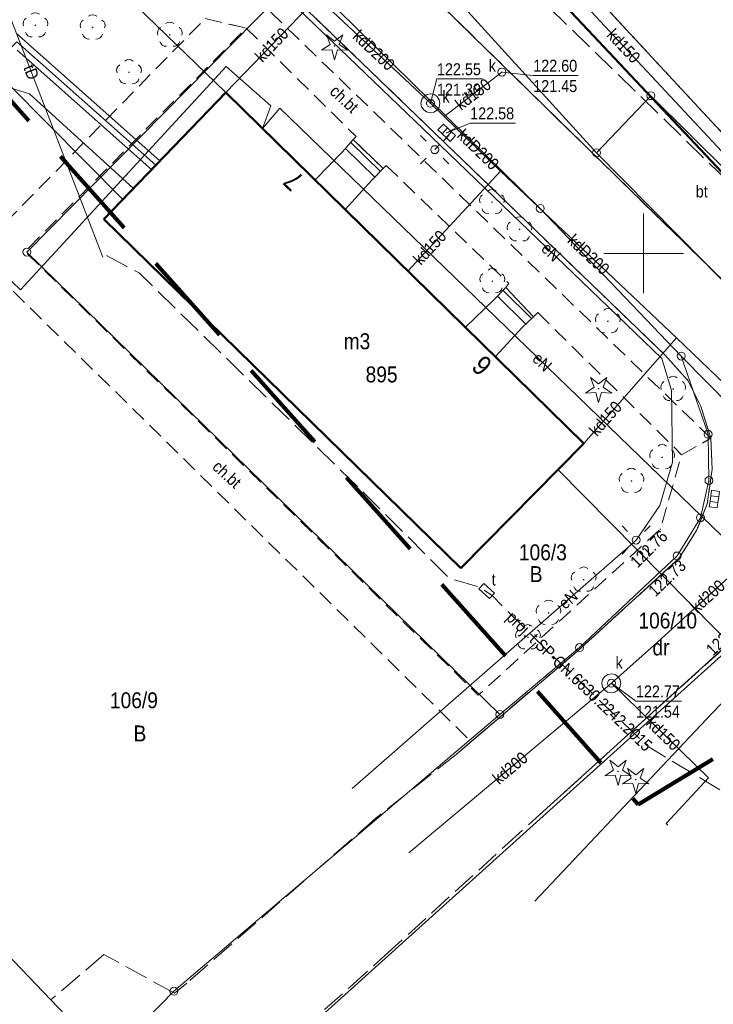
# Model space of a CAD drawing. Extents: x 0 to 6443539, y 0 to 5655063.
# Tile 5 of 64: x 6440811 to 6440854, y 5654853 to 5654915. Entities that reach past the tile are written whole.
import ezdxf
from ezdxf.enums import TextEntityAlignment as Align

# ---------------------------------------------------------------- set-up
doc = ezdxf.new("R2010")
doc.units = 0
doc.header["$MEASUREMENT"] = 0
for name, pattern in [('1.0_0.5', [1.5, 1, -0.5]), ('1.5_0.5', [2, 1.5, -0.5]), ('2', [0.9, 0.6, -0.3]), ('219-500', [0]), ('PRZER2-1', [3, 2, -1]), ('PRZER3-1', [4, 3, -1])]:
    doc.linetypes.add(name, pattern=pattern)
doc.layers.get('0').update_dxf_attribs({"color": 2, "linetype": 'CONTINUOUS', "lineweight": 5})
for name, color, linetype, lineweight in [('1ramki', 7, 'PRZER2-1', 18), ('z - MPZT', 121, 'PRZER3-1', 18), ('z -kartowanie', 1, 'CONTINUOUS', 5)]:
    doc.layers.add(name, color=color, linetype=linetype, lineweight=lineweight)
for name, color, linetype in [('202-punkt graniczny', 7, 'CONTINUOUS'), ('210-oznaczenie konturu użytku gruntowego', 7, 'CONTINUOUS'), ('211-numer działki ewidencyjnej', 7, 'CONTINUOUS'), ('218-kontur użytku gruntowego', 7, 'CONTINUOUS'), ('219-działka ewidencyjna', 7, 'CONTINUOUS'), ('238-Punkt adresowy budynku', 7, 'CONTINUOUS'), ('312-budynek ewidencyjny', 7, 'CONTINUOUS'), ('312-oznaczenie budynku ewidencyjnego', 7, 'CONTINUOUS'), ('312-oznaczenie budynku ewidencyjnego-Atr117', 7, 'CONTINUOUS'), ('352-schody', 7, 'CONTINUOUS'), ('chodnik', 7, 'CONTINUOUS'), ('chodnik-Atr17', 7, 'CONTINUOUS'), ('drzewo iglaste', 7, 'CONTINUOUS'), ('drzewo liściaste', 7, 'CONTINUOUS'), ('jezdnia', 7, 'CONTINUOUS'), ('komora podziemna', 7, 'CONTINUOUS'), ('kratka ściekowa', 7, 'CONTINUOUS'), ('krawężnik', 7, 'CONTINUOUS'), ('latarnia', 7, 'CONTINUOUS'), ('obszar utwardzony', 7, 'CONTINUOUS'), ('obszar utwardzony-Atr17', 7, 'CONTINUOUS'), ('obudowa ochronna przewodu', 7, 'CONTINUOUS'), ('pikieta sztuczna', 7, 'CONTINUOUS'), ('pikieta sztuczna-Atr2', 7, 'CONTINUOUS'), ('przewód ciepłowniczy', 7, 'CONTINUOUS'), ('przewód elektroenergetyczny podziemny', 7, 'CONTINUOUS'), ('przewód elektroenergetyczny podziemny-Atr1', 7, 'CONTINUOUS'), ('przewód gazowy', 7, 'CONTINUOUS'), ('przewód kanalizacyjny', 7, 'CONTINUOUS'), ('przewód kanalizacyjny-Atr1', 7, 'CONTINUOUS'), ('przewód telekomunikacyjny podziemny', 7, 'CONTINUOUS'), ('przewód telekomunikacyjny podziemny - ob. projektowany', 7, 'CONTINUOUS'), ('przewód telekomunikacyjny podziemny - ob. projektowany-Atr1', 7, 'CONTINUOUS'), ('przewód telekomunikacyjny podziemny-Atr1', 7, 'CONTINUOUS'), ('przewód wodociągowy', 7, 'CONTINUOUS'), ('rzedna', 7, 'CONTINUOUS'), ('rzedna-Atr2', 7, 'CONTINUOUS'), ('rzedna-Atr3', 7, 'CONTINUOUS'), ('szafa telekomunikacyjna lub kontener - ob. projektowany', 7, 'CONTINUOUS'), ('szafa telekomunikacyjna lub kontener - ob. projektowany-Atr17', 7, 'CONTINUOUS'), ('właz do komory lub kanału - okrągły', 7, 'CONTINUOUS'), ('właz do komory lub kanału - okrągły-Atr17', 7, 'CONTINUOUS'), ('Zakres', 7, 'CONTINUOUS')]:
    doc.layers.add(name, color=color, linetype=linetype)
doc.styles.add('MapaZas', font='geodezja.shx', dxfattribs={"width": 0.9})
doc.linetypes.add('NLZ', pattern='A,3,-1,[35,msgB.shx,S=0.008,R=0,X=-0.5,Y=0],3', length=7)

# ---------------------------------------------------------------- blocks, each defined once
blk = doc.blocks.new('202')
at = {"color": 0, "linetype": 'Continuous', "lineweight": 0}
blk.add_circle((0, 0), 0.25, dxfattribs=at)
blk = doc.blocks.new('US22')
at = {"color": 0, "linetype": 'Continuous', "lineweight": 13}
blk.add_circle((0, 0), 0.25, dxfattribs=at)
blk = doc.blocks.new('PW01')
at = {"linetype": 'Continuous', "lineweight": 13}
h = blk.add_hatch(color=0, dxfattribs=at)
edge = h.paths.add_edge_path()
edge.add_arc((0, 0), 0.045, 0, 360)
blk = doc.blocks.new('OP021')
at = {"linetype": 'Continuous', "lineweight": 13}
h = blk.add_hatch(color=0, dxfattribs=at)
edge = h.paths.add_edge_path()
edge.add_arc((0, 0), 0.05, 0, 360)
at = {"color": 0, "linetype": 'Continuous', "lineweight": 13}
for centre, start, end in [((0, 0.4), 49.272, 130.728), ((-0.38, 0.124), 121.308, 202.548), ((0.38, 0.124), 337.452, 58.692), ((-0.235, -0.324), 193.221, 274.871), ((0.235, -0.324), 265.129, 346.779)]:
    blk.add_arc(centre, 0.4, start, end, dxfattribs=at)
blk = doc.blocks.new('SM01')
at = {"color": 0, "linetype": 'Continuous', "lineweight": 13}
for p, q in [((-0.53, 0.531), (-0.883, 0.884)), ((0.531, 0.531), (0.884, 0.884)), ((-0.53, -0.53), (-0.883, -0.883)), ((0.531, -0.53), (0.884, -0.883))]:
    blk.add_line(p, q, dxfattribs=at)
blk.add_circle((0, 0), 0.25, dxfattribs=at)
blk = doc.blocks.new('US05')
at = {"color": 0, "linetype": 'Continuous', "lineweight": 13}
for p, q in [((-0.525, -0.25), (-0.525, 0.25)), ((-0.525, 0.25), (-0.175, 0.25)), ((-0.175, -0.25), (-0.175, 0.25)), ((-0.175, 0.25), (0.175, 0.25)), ((0.175, -0.25), (0.175, 0.25)), ((0.175, 0.25), (0.525, 0.25)), ((0.525, -0.25), (0.525, 0.25)), ((-0.525, -0.25), (-0.175, -0.25)), ((-0.175, -0.25), (0.175, -0.25)), ((0.175, -0.25), (0.525, -0.25))]:
    blk.add_line(p, q, dxfattribs=at)
blk = doc.blocks.new('OP011')
at = {"linetype": 'Continuous', "lineweight": 13}
h = blk.add_hatch(color=0, dxfattribs=at)
edge = h.paths.add_edge_path()
edge.add_arc((0, 0), 0.05, 0, 360)
at = {"color": 0, "linetype": 'Continuous', "lineweight": 13}
for p, q in [((-0.283, 0.093), (-0.512, 0.706)), ((-0.512, 0.706), (0, 0.299)), ((0, 0.299), (0.512, 0.706)), ((0.512, 0.706), (0.283, 0.093)), ((-0.828, -0.268), (-0.283, 0.093)), ((0.283, 0.093), (0.828, -0.268)), ((-0.175, -0.24), (-0.828, -0.268)), ((0, -0.87), (-0.175, -0.24)), ((0.175, -0.24), (0, -0.87)), ((0.828, -0.268), (0.175, -0.24))]:
    blk.add_line(p, q, dxfattribs=at)

msp = doc.modelspace()

# ---------------------------------------------------------------- linework, layer by layer
at = {"color": 0, "lineweight": 13}
for p, q in [((6440850, 5654897.5), (6440850, 5654902.5)), ((6440850, 5654897.5), (6440850, 5654902.5)), ((6440847.5, 5654900), (6440852.5, 5654900)), ((6440847.5, 5654900), (6440852.5, 5654900))]:
    msp.add_line(p, q, dxfattribs=at)
at = {"layer": '1ramki', "color": 0, "linetype": 'Continuous', "lineweight": 13, "flags": 128}
msp.add_lwpolyline([(6440805.369, 5655063.296), (6440944.154, 5654918.363), (6440843.032, 5654821.531), (6440704.247, 5654966.463)], close=True, dxfattribs=at)
at = {"layer": '218-kontur użytku gruntowego', "color": 3, "linetype": 'Continuous', "lineweight": 13, "flags": 128}
for points in [[(6440843.51, 5654902.82), (6440828.5, 5654917.58)], [(6440828.5, 5654917.58), (6440843.51, 5654902.82)], [(6440850.46, 5654909.9), (6440847.05, 5654906.32)], [(6440847.05, 5654906.32), (6440850.46, 5654909.9)], [(6440879.55, 5654881.07), (6440850.46, 5654909.9)], [(6440850.46, 5654909.9), (6440879.55, 5654881.07)], [(6440847.05, 5654906.32), (6440875.81, 5654877.21)], [(6440875.81, 5654877.21), (6440847.05, 5654906.32)], [(6440852.37, 5654893.55), (6440843.51, 5654902.82)], [(6440843.51, 5654902.82), (6440852.37, 5654893.55)], [(6440854.05, 5654888.64), (6440852.37, 5654893.55)], [(6440852.37, 5654893.55), (6440854.05, 5654888.64)], [(6440854.11, 5654885.74), (6440854.05, 5654888.64)], [(6440854.05, 5654888.64), (6440854.11, 5654885.74)], [(6440853.57, 5654883.4), (6440854.11, 5654885.74)], [(6440854.11, 5654885.74), (6440853.57, 5654883.4)], [(6440852.11, 5654881), (6440853.57, 5654883.4)], [(6440853.57, 5654883.4), (6440852.11, 5654881)], [(6440845.98, 5654875.25), (6440852.11, 5654881)], [(6440852.11, 5654881), (6440845.98, 5654875.25)], [(6440856.79, 5654876.45), (6440825.74, 5654848.51)], [(6440825.74, 5654848.51), (6440856.79, 5654876.45)], [(6440840.98, 5654871.05), (6440845.98, 5654875.25)], [(6440845.98, 5654875.25), (6440840.98, 5654871.05)], [(6440820.5, 5654853.67), (6440840.98, 5654871.05)], [(6440840.98, 5654871.05), (6440820.5, 5654853.67)]]:
    msp.add_lwpolyline(points, dxfattribs=at)
at = {"layer": '218-kontur użytku gruntowego', "color": 3, "linetype": 'Continuous', "lineweight": 13}
for points in [[(6440820.5, 5654853.67), (6440816.332, 5654849.414)], [(6440816.332, 5654849.414), (6440820.5, 5654853.67)]]:
    msp.add_lwpolyline(points, dxfattribs=at)
at = {"layer": '219-działka ewidencyjna', "color": 3, "linetype": '219-500', "lineweight": 13, "flags": 128}
for points in [[(6440847.05, 5654906.32), (6440790.72, 5654968.16)], [(6440828.5, 5654917.58), (6440811.26, 5654900.08)], [(6440843.51, 5654902.82), (6440828.5, 5654917.58)], [(6440847.05, 5654906.32), (6440850.46, 5654909.9)], [(6440879.55, 5654881.07), (6440850.46, 5654909.9)], [(6440847.05, 5654906.32), (6440875.81, 5654877.21)], [(6440852.37, 5654893.55), (6440843.51, 5654902.82)], [(6440811.26, 5654900.08), (6440840.98, 5654871.05)], [(6440868.18, 5654877.53), (6440852.37, 5654893.55)], [(6440852.37, 5654893.55), (6440854.05, 5654888.64)], [(6440854.05, 5654888.64), (6440854.11, 5654885.74)], [(6440854.11, 5654885.74), (6440853.57, 5654883.4)], [(6440853.57, 5654883.4), (6440852.11, 5654881)], [(6440852.11, 5654881), (6440845.98, 5654875.25)], [(6440825.74, 5654848.51), (6440856.79, 5654876.45)], [(6440840.98, 5654871.05), (6440845.98, 5654875.25)], [(6440840.98, 5654871.05), (6440820.5, 5654853.67)]]:
    msp.add_lwpolyline(points, dxfattribs=at)
at = {"layer": '219-działka ewidencyjna', "color": 3, "linetype": '219-500', "lineweight": 13}
msp.add_lwpolyline([(6440820.5, 5654853.67), (6440816.332, 5654849.414)], dxfattribs=at)
at = {"layer": '312-budynek ewidencyjny', "color": 7, "linetype": 'Continuous', "lineweight": 50, "flags": 128}
for points in [[(6440816.09, 5654902.14), (6440823.76, 5654910.1)], [(6440823.76, 5654910.1), (6440846.24, 5654888.07)], [(6440838.52, 5654880.24), (6440816.09, 5654902.14)], [(6440846.24, 5654888.07), (6440838.52, 5654880.24)]]:
    msp.add_lwpolyline(points, dxfattribs=at)
at = {"layer": '352-schody', "color": 7, "linetype": 'Continuous', "lineweight": 13, "flags": 128}
for points in [[(6440831.76, 5654907.14), (6440833.65, 5654905.32), (6440832.94, 5654904.6), (6440831.26, 5654902.75), (6440829.36, 5654904.6), (6440831.08, 5654906.37)], [(6440831.76, 5654907.14), (6440833.65, 5654905.32), (6440832.94, 5654904.6), (6440831.26, 5654902.75), (6440829.36, 5654904.6), (6440831.08, 5654906.37)], [(6440841.35, 5654897.85), (6440843.09, 5654896.01), (6440842.38, 5654895.34), (6440840.69, 5654893.52), (6440838.81, 5654895.36), (6440840.59, 5654897.08)], [(6440841.35, 5654897.85), (6440843.09, 5654896.01), (6440842.38, 5654895.34), (6440840.69, 5654893.52), (6440838.81, 5654895.36), (6440840.59, 5654897.08)]]:
    msp.add_lwpolyline(points, close=True, dxfattribs=at)
for points in [[(6440833.116, 5654904.778), (6440831.276, 5654906.592)], [(6440833.467, 5654905.134), (6440831.607, 5654906.967)], [(6440840.823, 5654897.316), (6440842.608, 5654895.555)], [(6440841.174, 5654897.672), (6440842.972, 5654895.898)]]:
    msp.add_lwpolyline(points, dxfattribs=at)
at = {"layer": 'chodnik', "color": 7, "linetype": '1.0_0.5', "lineweight": 13}
for p, q in [((6440854.23, 5654888.39), (6440811.11, 5654930.12)), ((6440822.46, 5654914.74), (6440825.03, 5654914.14)), ((6440825.03, 5654914.14), (6440831.94, 5654907.34)), ((6440831.94, 5654907.34), (6440831.76, 5654907.14)), ((6440831.76, 5654907.14), (6440833.65, 5654905.32)), ((6440833.65, 5654905.32), (6440833.84, 5654905.51)), ((6440833.84, 5654905.51), (6440841.54, 5654898.1)), ((6440841.54, 5654898.1), (6440841.35, 5654897.85)), ((6440841.35, 5654897.85), (6440843.09, 5654896.01)), ((6440843.09, 5654896.01), (6440843.36, 5654896.28)), ((6440843.36, 5654896.28), (6440852.39, 5654887.36)), ((6440852.39, 5654887.36), (6440854.23, 5654888.39))]:
    msp.add_line(p, q, dxfattribs=at)
at = {"layer": 'chodnik', "color": 7, "linetype": '1.0_0.5', "lineweight": 13, "flags": 128}
msp.add_lwpolyline([(6440854.31, 5654886.46), (6440854.23, 5654888.39), (6440852.39, 5654887.36), (6440851.05, 5654882.68), (6440839.62, 5654872.26), (6440811.15, 5654900.12), (6440825.03, 5654914.14), (6440822.46, 5654914.74), (6440810.07, 5654902.08), (6440795.39, 5654916.62), (6440795.01, 5654918.7), (6440792.57, 5654916.21), (6440808.57, 5654900.57), (6440795.27, 5654886.58), (6440796.35, 5654878.03), (6440798.37, 5654877.61), (6440797.46, 5654886.14), (6440809.51, 5654898.5), (6440839.17, 5654869.35), (6440845.83, 5654875.01), (6440852.22, 5654880.84), (6440853.33, 5654882.59), (6440854, 5654884.27)], close=True, dxfattribs=at)
at = {"layer": 'jezdnia', "color": 7, "linetype": '1.5_0.5', "lineweight": 13}
for points in [[(6440820.75, 5654944.42), (6440854, 5654908.57), (6440863.69, 5654898.18)], [(6440862.38, 5654891.09), (6440848.26, 5654904.86), (6440812, 5654940.3)], [(6440815.01, 5654928.64), (6440851.36, 5654893.6), (6440852.81, 5654891.99), (6440853.59, 5654890.4), (6440854.23, 5654888.39), (6440854.31, 5654886.46), (6440854, 5654884.27), (6440853.33, 5654882.59), (6440852.22, 5654880.84), (6440845.83, 5654875.01), (6440839.17, 5654869.35), (6440838.22, 5654868.54), (6440833.18, 5654864.53), (6440821.3, 5654854.19), (6440820.54, 5654853.55), (6440816.1, 5654855.98), (6440812.773, 5654853.13)], [(6440820.985, 5654844.555), (6440831.55, 5654853.94), (6440833.73, 5654855.89), (6440841.29, 5654862.78), (6440843.46, 5654864.74), (6440856.58, 5654876.61), (6440858.22, 5654877.76), (6440861.18, 5654879.03), (6440862.55, 5654880.3), (6440866.81, 5654884.28), (6440866.46, 5654885), (6440866.69, 5654885.64), (6440867.45, 5654886.38), (6440862.38, 5654891.09)]]:
    msp.add_lwpolyline(points, dxfattribs=at)
at = {"layer": 'komora podziemna', "color": 32, "linetype": 'Continuous', "lineweight": 13, "flags": 128}
for points in [[(6440837.17, 5654909.64), (6440837.21, 5654909.41), (6440837.16, 5654909.18), (6440837.03, 5654909), (6440836.83, 5654908.87), (6440836.6, 5654908.82), (6440836.37, 5654908.88), (6440836.19, 5654909.01), (6440836.06, 5654909.2), (6440836.01, 5654909.43), (6440836.07, 5654909.66), (6440836.2, 5654909.85), (6440836.39, 5654909.98), (6440836.62, 5654910.02), (6440836.85, 5654909.97), (6440837.04, 5654909.84)], [(6440848.58, 5654873), (6440848.52, 5654872.77), (6440848.39, 5654872.58), (6440848.2, 5654872.45), (6440847.97, 5654872.41), (6440847.74, 5654872.46), (6440847.55, 5654872.6), (6440847.42, 5654872.79), (6440847.38, 5654873.02), (6440847.43, 5654873.25), (6440847.57, 5654873.44), (6440847.76, 5654873.56), (6440847.99, 5654873.61), (6440848.22, 5654873.55), (6440848.41, 5654873.42), (6440848.53, 5654873.23)]]:
    msp.add_lwpolyline(points, close=True, dxfattribs=at)
at = {"layer": 'krawężnik', "color": 7, "linetype": 'Continuous', "lineweight": 13, "flags": 128}
for points in [[(6440820.75, 5654944.42), (6440854, 5654908.57), (6440863.69, 5654898.18)], [(6440863.69, 5654898.18), (6440863.64, 5654896.38), (6440863.34, 5654893.1), (6440862.91, 5654890.57), (6440848.26, 5654904.86), (6440812, 5654940.3)], [(6440854.23, 5654888.39), (6440853.59, 5654890.4), (6440852.81, 5654891.99), (6440851.36, 5654893.6), (6440815.01, 5654928.64), (6440813.09, 5654929.65), (6440811.11, 5654930.12), (6440809.58, 5654930.22), (6440808, 5654929.96)], [(6440838.22, 5654868.54), (6440845.83, 5654875.01), (6440852.22, 5654880.84), (6440853.33, 5654882.59), (6440854, 5654884.27), (6440854.31, 5654886.46), (6440854.23, 5654888.39)], [(6440843.46, 5654864.74), (6440856.58, 5654876.61), (6440858.22, 5654877.76)]]:
    msp.add_lwpolyline(points, dxfattribs=at)
at = {"layer": 'obszar utwardzony', "color": 7, "linetype": '1.5_0.5', "lineweight": 13, "flags": 128}
msp.add_lwpolyline([(6440838.46, 5654921.55), (6440815.57, 5654943.99), (6440812, 5654940.3), (6440848.26, 5654904.86), (6440862.91, 5654890.57), (6440863.34, 5654893.1), (6440863.64, 5654896.38), (6440852.43, 5654907.31), (6440838.44, 5654920.91)], close=True, dxfattribs=at)
at = {"layer": 'obudowa ochronna przewodu', "color": 0, "lineweight": 35}
for p, q in [((6440819.609, 5654905.81), (6440810.617, 5654913.793)), ((6440819.111, 5654905.25), (6440810.643, 5654912.767)), ((6440819.111, 5654905.25), (6440819.36, 5654905.53)), ((6440819.609, 5654905.81), (6440819.36, 5654905.53))]:
    msp.add_line(p, q, dxfattribs=at)
at = {"layer": 'przewód ciepłowniczy', "color": 212, "linetype": 'Continuous', "lineweight": 13, "flags": 128}
msp.add_lwpolyline([(6440819.36, 5654905.53), (6440810.63, 5654913.28), (6440801.7, 5654904.5)], dxfattribs=at)
at = {"layer": 'przewód elektroenergetyczny podziemny', "color": 1, "linetype": 'Continuous', "lineweight": 13, "flags": 128}
for points in [[(6440849.53, 5654882), (6440851.03, 5654884.17), (6440851.82, 5654886.88), (6440851.75, 5654891.4), (6440851.14, 5654893.39), (6440837.24, 5654906.78), (6440825.68, 5654917.88), (6440817.29, 5654925.61)], [(6440826.07, 5654907.83), (6440826.59, 5654909.27), (6440823.79, 5654911.73), (6440810.86, 5654897.7), (6440797.11, 5654910.85), (6440792.9, 5654906.27)], [(6440826.07, 5654907.83), (6440827.16, 5654909.12), (6440860.1, 5654877.24), (6440853.6, 5654870.37), (6440843.17, 5654859.33)], [(6440831.7, 5654866.41), (6440849.53, 5654882)]]:
    msp.add_lwpolyline(points, dxfattribs=at)
at = {"layer": 'przewód gazowy', "color": 40, "linetype": 'Continuous', "lineweight": 13, "flags": 128}
msp.add_lwpolyline([(6440774.76, 5654893.68), (6440785.8, 5654905.69), (6440800.34, 5654919.73), (6440810.16, 5654910.55), (6440817.29, 5654903.39)], dxfattribs=at)
at = {"layer": 'przewód kanalizacyjny', "color": 34, "linetype": 'Continuous', "lineweight": 13, "flags": 128}
for points in [[(6440869.39, 5654892.39), (6440868.74, 5654891.6), (6440828.75, 5654934.43)], [(6440829.51, 5654916.08), (6440823.76, 5654910.1)], [(6440836.61, 5654909.42), (6440829.51, 5654916.08)], [(6440837.47, 5654908.6), (6440841.1, 5654911.38)], [(6440836.61, 5654909.42), (6440837.47, 5654908.6)], [(6440837.47, 5654908.6), (6440838.2, 5654907.88)], [(6440838.2, 5654907.88), (6440837.64, 5654907.57)], [(6440841.02, 5654905.16), (6440838.2, 5654907.88)], [(6440841.02, 5654905.16), (6440835.2, 5654898.89)], [(6440852.07, 5654894.7), (6440841.02, 5654905.16)], [(6440852.07, 5654894.7), (6440846.24, 5654888.07)], [(6440861.75, 5654885.42), (6440852.07, 5654894.7)], [(6440847.98, 5654873.01), (6440850.88, 5654875.6), (6440857.18, 5654881.33)], [(6440847.98, 5654873.01), (6440835.26, 5654862.37)], [(6440851.53, 5654864.1), (6440851.41, 5654864.2), (6440854.09, 5654867.08), (6440847.98, 5654873.01)]]:
    msp.add_lwpolyline(points, dxfattribs=at)
at = {"layer": 'przewód telekomunikacyjny podziemny', "color": 30, "linetype": 'Continuous', "lineweight": 13, "flags": 128}
msp.add_lwpolyline([(6440816.03, 5654899.76), (6440807.05, 5654923)], dxfattribs=at)
at = {"layer": 'przewód telekomunikacyjny podziemny - ob. projektowany', "color": 30, "linetype": '1.5_0.5', "lineweight": 13, "flags": 128}
msp.add_lwpolyline([(6440816.26, 5654899.87), (6440818.32, 5654898.77), (6440832.43, 5654884.97), (6440837.8, 5654879.6), (6440839.74, 5654879.03), (6440840.51, 5654878.49), (6440843.91, 5654875.11), (6440850.28, 5654869.03), (6440853.35, 5654867.19), (6440855.04, 5654866.17), (6440856.05, 5654865.43), (6440861.79, 5654859.49), (6440862.31, 5654858.52), (6440862.97, 5654854.2), (6440868.74, 5654848.09)], dxfattribs=at)
at = {"layer": 'przewód wodociągowy', "color": 5, "linetype": 'Continuous', "lineweight": 13, "flags": 128}
msp.add_lwpolyline([(6440797.87, 5654914.65), (6440798.52, 5654914.01), (6440811.43, 5654910.02), (6440817.95, 5654904.07)], dxfattribs=at)
at = {"layer": 'rzedna-Atr2', "color": 7, "lineweight": 13, "flags": 128}
for points in [[(6440836.61, 5654909.42), (6440837.02, 5654910.95), (6440839.874, 5654910.95)], [(6440841.1, 5654911.38), (6440843.07, 5654911.17), (6440845.887, 5654911.17)], [(6440847.98, 5654873.01), (6440849.52, 5654871.89), (6440852.379, 5654871.89)]]:
    msp.add_lwpolyline(points, dxfattribs=at)
at = {"layer": 'rzedna-Atr2', "color": 34, "lineweight": 13, "flags": 128}
msp.add_lwpolyline([(6440837.64, 5654907.57), (6440839.11, 5654908.18), (6440841.964, 5654908.18)], dxfattribs=at)
at = {"layer": 'szafa telekomunikacyjna lub kontener - ob. projektowany', "color": 30, "linetype": 'Continuous', "lineweight": 13, "flags": 128}
msp.add_lwpolyline([(6440839.66, 5654878.94), (6440839.97, 5654879.27), (6440840.63, 5654878.66), (6440840.32, 5654878.33)], close=True, dxfattribs=at)
at = {"layer": 'z - MPZT', "linetype": 'Continuous', "lineweight": 50}
msp.add_line((6440804.637, 5654958.482), (6440864.555, 5654894.861), dxfattribs=at)
at = {"layer": 'z - MPZT', "linetype": 'NLZ', "lineweight": 35}
for p, q in [((6440812.014, 5654921.478), (6440823.76, 5654910.1)), ((6440823.76, 5654910.1), (6440846.24, 5654888.07))]:
    msp.add_line(p, q, dxfattribs=at)
msp.add_lwpolyline([(6440846.235, 5654888.075), (6440844.624, 5654886.431), (6440859.486, 5654871.393)], dxfattribs=at)
at = {"layer": 'z -kartowanie', "color": 1, "linetype": 'Continuous', "lineweight": 18, "flags": 128}
msp.add_lwpolyline([(6440836.88, 5654906.51), (6440837.188, 5654906.83)], dxfattribs=at)
at = {"layer": 'Zakres', "color": 6, "linetype": '2', "lineweight": 100, "ltscale": 10, "flags": 128}
msp.add_lwpolyline([(6440816.83, 5655014.07), (6440755.45, 5654971.03), (6440849.66, 5654865.39), (6440897.27, 5654894.48), (6440841.17, 5654953.39), (6440859.87, 5654965.39)], close=True, dxfattribs=at)

# ---------------------------------------------------------------- block references
at = {"layer": '202-punkt graniczny', "color": 3, "linetype": 'Continuous', "lineweight": 13}
for p in [(6440850.46, 5654909.9), (6440847.05, 5654906.32), (6440843.51, 5654902.82), (6440811.26, 5654900.08), (6440852.37, 5654893.55), (6440854.05, 5654888.64), (6440854.11, 5654885.74), (6440853.57, 5654883.4), (6440852.11, 5654881), (6440845.98, 5654875.25), (6440840.98, 5654871.05), (6440820.5, 5654853.67)]:
    msp.add_blockref('202', p, dxfattribs=at)
at = {"layer": 'drzewo iglaste', "color": 94, "linetype": 'Continuous', "lineweight": 13}
for p in [(6440830.59, 5654913.02), (6440847.18, 5654891.5), (6440848.4, 5654867.47), (6440849.51, 5654866.96)]:
    msp.add_blockref('OP011', p, dxfattribs=at)
at = {"layer": 'drzewo liściaste', "color": 94, "linetype": 'Continuous', "lineweight": 13}
for p in [(6440811.8, 5654914.31), (6440815.39, 5654914.18), (6440820.24, 5654913.72), (6440817.68, 5654911.37), (6440840.48, 5654903.21), (6440842.21, 5654901.5), (6440840.5, 5654898.25), (6440847.76, 5654895.74), (6440851.86, 5654891.48), (6440851.17, 5654887.2), (6440849.24, 5654885.71), (6440846.24, 5654879.51), (6440844.03, 5654877.43), (6440842.74, 5654875.89)]:
    msp.add_blockref('OP021', p, dxfattribs=at)
at = {"layer": 'kratka ściekowa', "color": 34, "linetype": 'Continuous', "lineweight": 13}
for p, rotation in [((6440837.64, 5654907.57), 316.62), ((6440854.45, 5654884.57), 82.17)]:
    msp.add_blockref('US05', p, dxfattribs=dict(at, rotation=rotation))
at = {"layer": 'latarnia', "color": 7, "linetype": 'Continuous', "lineweight": 13}
msp.add_blockref('SM01', (6440849.53, 5654882), dxfattribs=at)
at = {"layer": 'pikieta sztuczna', "color": 7, "linetype": 'Continuous', "lineweight": 13}
for p in [(6440851.05, 5654882.68), (6440852.22, 5654880.84)]:
    msp.add_blockref('PW01', p, dxfattribs=at)
at = {"layer": 'rzedna', "color": 34, "linetype": 'Continuous', "lineweight": 13}
for p in [(6440841.1, 5654911.38), (6440836.61, 5654909.42), (6440837.64, 5654907.57), (6440847.98, 5654873.01)]:
    msp.add_blockref('PW01', p, dxfattribs=at)
at = {"layer": 'właz do komory lub kanału - okrągły', "color": 7, "linetype": 'Continuous', "lineweight": 13}
for p in [(6440841.1, 5654911.38), (6440836.61, 5654909.42), (6440847.98, 5654873.01)]:
    msp.add_blockref('US22', p, dxfattribs=at)
at = {"layer": 'z -kartowanie', "color": 7, "linetype": 'Continuous', "lineweight": 18}
msp.add_blockref('SM01', (6440836.88, 5654906.51), dxfattribs=at)

# ---------------------------------------------------------------- texts
at = {"layer": '210-oznaczenie konturu użytku gruntowego', "color": 3, "linetype": 'Continuous', "lineweight": 13, "style": 'MapaZas', "width": 0.9}
for s, p in [('B', (6440842.853, 5654879.362)), ('dr', (6440850.559, 5654874.76)), ('B', (6440817.962, 5654869.359))]:
    msp.add_text(s, height=1, dxfattribs=at).set_placement(p)
at = {"layer": '211-numer działki ewidencyjnej', "color": 3, "linetype": 'Continuous', "lineweight": 13, "style": 'MapaZas', "width": 0.9}
for s, p in [('106/3', (6440842.17, 5654880.73)), ('106/10', (6440849.678, 5654876.444)), ('106/9', (6440816.48, 5654871.44))]:
    msp.add_text(s, height=1, dxfattribs=at).set_placement(p)
at = {"layer": '238-Punkt adresowy budynku', "color": 7, "linetype": 'Continuous', "lineweight": 13, "style": 'MapaZas', "width": 0.9}
for s, p in [('7', (6440828.45, 5654905)), ('6', (6440840.29, 5654893.4))]:
    msp.add_text(s, height=1.25, rotation=135.579, dxfattribs=at).set_placement(p, align=Align.CENTER)
at = {"layer": '312-oznaczenie budynku ewidencyjnego', "color": 7, "linetype": 'Continuous', "lineweight": 13, "style": 'MapaZas', "width": 0.9}
msp.add_text('895', height=1, dxfattribs=at).set_placement((6440832.54, 5654892.9), align=Align.TOP_LEFT)
at = {"layer": '312-oznaczenie budynku ewidencyjnego-Atr117', "color": 7, "lineweight": 13, "style": 'MapaZas', "width": 0.9}
msp.add_text('m3', height=1, dxfattribs=at).set_placement((6440831.16, 5654893.98))
at = {"layer": 'chodnik-Atr17', "color": 7, "lineweight": 13, "style": 'MapaZas', "width": 0.9}
for rotation, p in [(317.121, (6440831.2, 5654909.69)), (317.726, (6440823.83, 5654886.13))]:
    msp.add_text('ch.bt', height=0.75, rotation=rotation, dxfattribs=at).set_placement(p, align=Align.MIDDLE_CENTER)
at = {"layer": 'obszar utwardzony-Atr17', "color": 7, "lineweight": 13, "style": 'MapaZas', "width": 0.9}
msp.add_text('bt', height=0.75, dxfattribs=at).set_placement((6440853.28, 5654903.51))
at = {"layer": 'pikieta sztuczna-Atr2', "color": 7, "lineweight": 13, "style": 'MapaZas', "width": 0.9}
for s, rotation, p in [('122.76', 44.78, (6440851.05, 5654882.68)), ('122.73', 43.619, (6440852.22, 5654880.84))]:
    msp.add_text(s, height=0.75, rotation=rotation, dxfattribs=at).set_placement(p, align=Align.TOP_RIGHT)
msp.add_text('122.80', height=0.75, rotation=43.191, dxfattribs=at).set_placement((6440854.36, 5654874.69))
at = {"layer": 'przewód elektroenergetyczny podziemny-Atr1', "color": 1, "lineweight": 13, "style": 'MapaZas', "width": 0.9}
for rotation, p in [(316.07, (6440844.19, 5654900.09)), (315.937, (6440843.63, 5654893.18)), (41.17, (6440845.26, 5654878.27))]:
    msp.add_text('eN', height=0.75, rotation=rotation, dxfattribs=at).set_placement(p, align=Align.MIDDLE_CENTER)
at = {"layer": 'przewód kanalizacyjny-Atr1', "color": 34, "lineweight": 13, "style": 'MapaZas', "width": 0.9}
for s, rotation, p in [('kd150', 46.123, (6440826.64, 5654913.09)), ('kdD200', 316.831, (6440833.06, 5654912.75)), ('kd150', 313.036, (6440848.75, 5654913.02)), ('kd150', 37.446, (6440839.29, 5654909.99)), ('kdD200', 316.034, (6440839.61, 5654906.52)), ('kd150', 47.13, (6440836.57, 5654900.37)), ('kdD200', 316.571, (6440846.55, 5654899.93)), ('kd150', 48.669, (6440847.61, 5654889.63)), ('kd200', 42.287, (6440854.03, 5654878.47)), ('kd150', 315.86, (6440851.24, 5654869.84)), ('kd200', 39.912, (6440841.62, 5654867.69))]:
    msp.add_text(s, height=0.75, rotation=rotation, dxfattribs=at).set_placement(p, align=Align.MIDDLE_CENTER)
at = {"layer": 'przewód telekomunikacyjny podziemny - ob. projektowany-Atr1', "color": 30, "lineweight": 13, "style": 'MapaZas', "width": 0.9}
msp.add_text('proj. t SP-GN.6630.2242.2015', height=0.75, rotation=316.329, dxfattribs=at).set_placement((6440845.97, 5654873.14), align=Align.MIDDLE_CENTER)
at = {"layer": 'przewód telekomunikacyjny podziemny-Atr1', "color": 30, "lineweight": 13, "style": 'MapaZas', "width": 0.9}
msp.add_text('tD', height=0.75, rotation=291.127, dxfattribs=at).set_placement((6440811.54, 5654911.38), align=Align.MIDDLE_CENTER)
at = {"layer": 'rzedna-Atr2', "color": 7, "lineweight": 13, "style": 'MapaZas', "width": 0.9}
for s, p in [('122.60', (6440843.07, 5654911.178)), ('122.55', (6440837.02, 5654910.958)), ('122.77', (6440849.52, 5654871.897))]:
    msp.add_text(s, height=0.75, dxfattribs=at).set_placement(p, align=Align.BOTTOM_LEFT)
at = {"layer": 'rzedna-Atr2', "color": 34, "lineweight": 13, "style": 'MapaZas', "width": 0.9}
msp.add_text('122.58', height=0.75, dxfattribs=at).set_placement((6440839.11, 5654908.188), align=Align.BOTTOM_LEFT)
at = {"layer": 'rzedna-Atr3', "color": 7, "lineweight": 13, "style": 'MapaZas', "width": 0.9}
for s, p in [('121.45', (6440843.07, 5654909.902)), ('121.30', (6440837.02, 5654909.683)), ('121.54', (6440849.52, 5654870.622))]:
    msp.add_text(s, height=0.75, dxfattribs=at).set_placement(p, align=Align.BOTTOM_LEFT)
at = {"layer": 'szafa telekomunikacyjna lub kontener - ob. projektowany-Atr17', "color": 30, "lineweight": 13, "style": 'MapaZas', "width": 0.9}
msp.add_text('t', height=0.75, dxfattribs=at).set_placement((6440840.46, 5654879.15))
at = {"layer": 'właz do komory lub kanału - okrągły-Atr17', "color": 7, "lineweight": 13, "style": 'MapaZas', "width": 0.9}
for p in [(6440840.27, 5654911.41), (6440837.36, 5654909.47), (6440848.24, 5654873.93)]:
    msp.add_text('k', height=0.75, dxfattribs=at).set_placement(p)

doc.saveas('drawing.dxf')
